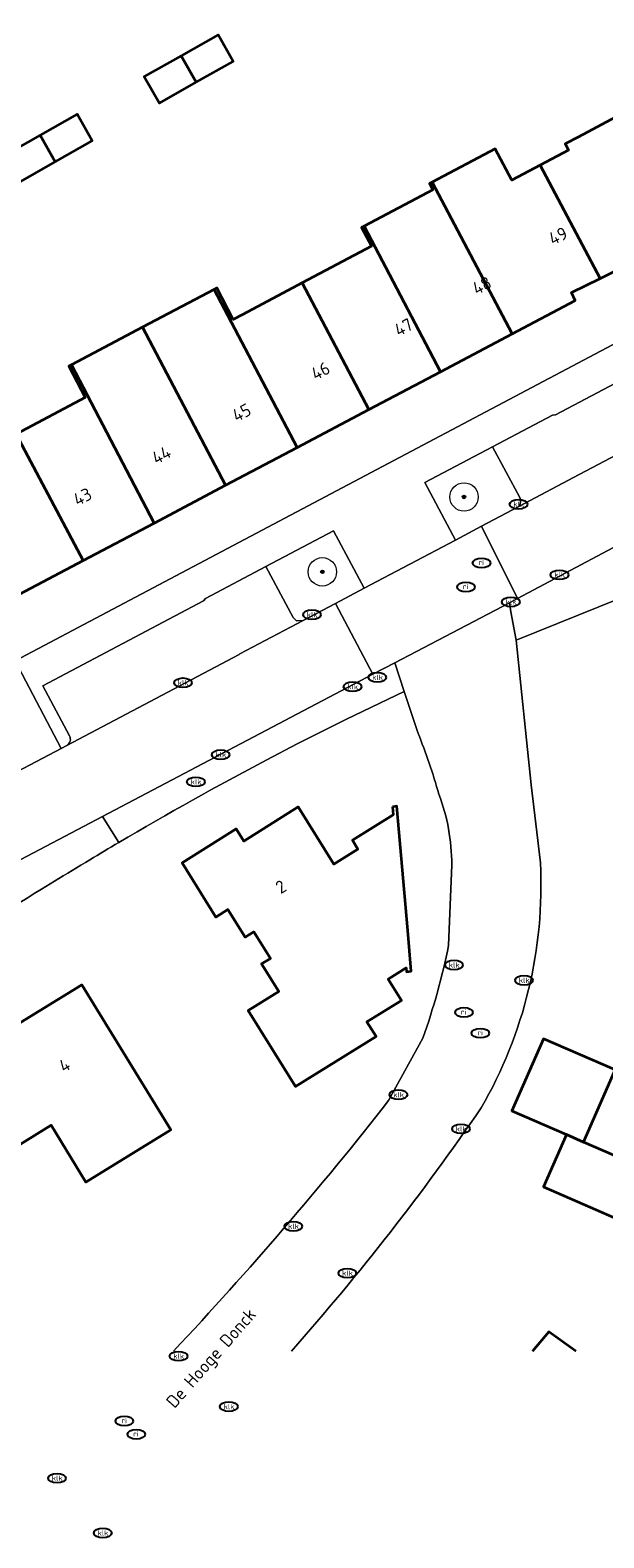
# Model space of a CAD drawing. Header units: metres. Extents: x 103671 to 105190, y 427150 to 429171.
# Tile 8 of 256: x 103825 to 103865, y 427151 to 427258. Entities that reach past the tile are written whole.
import ezdxf
from ezdxf.enums import TextEntityAlignment as Align

# ---------------------------------------------------------------- set-up
doc = ezdxf.new("R2010")
doc.units = ezdxf.units.M
for name, color, linetype, lineweight in [('B-WE-GR-BEPLANTING_CULTUUR_HEESTERS-GV', 253, 'Continuous', 18), ('B-WE-GR-BOOM-S', 253, 'Continuous', 25), ('B-WE-IE-MEUBILAIR-S', 253, 'Continuous', 25), ('B-WE-OG-BEBOUWING-GV', 253, 'Continuous', 35), ('B-WE-OG-BEBOUWING-T18', 7, 'Continuous', 18), ('B-WE-OG-TERREIN_ERF-GV', 253, 'Continuous', 18), ('B-WE-OG-TOPOGRAFIE-T18', 7, 'Continuous', 18), ('B-WE-VH-OPENVERHARDING-GV', 253, 'Continuous', 18), ('B-WE-VH-OPENVERHARDING_BETONSTRAATSTEEN-GV', 253, 'Continuous', 18), ('B-WE-VH-OPENVERHARDING_STRAATBAKSTEEN-GV', 253, 'Continuous', 18), ('B-WE-VH-OPENVERHARDING_TEGEL-GV', 253, 'Continuous', 18)]:
    doc.layers.add(name, color=color, linetype=linetype, lineweight=lineweight)
doc.styles.add('NLCS-ISO', font='NLCS-ISO.ttf')
doc.styles.add('NLCS-ISO-M500-T18', font='NLCS-ISO.ttf', dxfattribs={"height": 0.9})

# ---------------------------------------------------------------- blocks, each defined once
blk = doc.blocks.new('SIE-MEUBILAIR_PUT_RIOOLPUT-SO')
blk.add_ellipse((0, 0), major_axis=(1.25, 0), ratio=0.54)
at = {"style": 'NLCS-ISO'}
blk.add_text('ri', height=0.75, dxfattribs=at).set_placement((-0.04, 0.07), align=Align.MIDDLE_CENTER)
blk = doc.blocks.new('SIE-MEUBILAIR_PUT_KOLK-SO')
blk.add_ellipse((0, 0), major_axis=(1.25, 0), ratio=0.54)
at = {"style": 'NLCS-ISO'}
blk.add_text('klk', height=0.75, dxfattribs=at).set_placement((0.03, 0), align=Align.MIDDLE_CENTER)
blk = doc.blocks.new('SGR-BOOM_GBKN-SO')
at = {"linetype": 'ByBlock', "lineweight": 18}
h = blk.add_hatch(color=0, dxfattribs=at)
h.dxf.hatch_style = 1
edge = h.paths.add_edge_path()
edge.add_arc((0, 0), 0.25, 0, 360)
at = {"color": 0, "linetype": 'ByBlock', "lineweight": 18}
for radius in [2, 0.25]:
    blk.add_circle((0, 0), radius, dxfattribs=at)
at = {"color": 0, "linetype": 'ByBlock', "lineweight": 18, "style": 'NLCS-ISO'}
blk.add_attdef('SOORT', (2.5, 0), '', height=1.5, dxfattribs=at)

msp = doc.modelspace()

# ---------------------------------------------------------------- linework, layer by layer
at = {"layer": 'B-WE-GR-BEPLANTING_CULTUUR_HEESTERS-GV', "flags": 128}
for points in [[(103859.14, 427224.619), (103857.227, 427228.2), (103852.461, 427225.686), (103854.604, 427221.635)], [(103854.604, 427221.635), (103856.433, 427222.602), (103859.082, 427224.002)]]:
    msp.add_lwpolyline(points, dxfattribs=at)
at = {"layer": 'B-WE-GR-BEPLANTING_CULTUUR_HEESTERS-GV'}
msp.add_lwpolyline([(103859.082, 427224.002, 0.2365197), (103859.14, 427224.619)], format="xyb", dxfattribs=at)
at = {"layer": 'B-WE-GR-BEPLANTING_CULTUUR_HEESTERS-GV', "flags": 128}
msp.add_lwpolyline([(103846.158, 427217.172), (103848.185, 427218.243), (103846.033, 427222.292), (103841.272, 427219.772), (103843.182, 427216.182), (103843.431, 427215.948), (103843.894, 427215.976)], close=True, dxfattribs=at)
at = {"layer": 'B-WE-OG-BEBOUWING-GV', "flags": 128}
for points in [[(103835.307, 427255.721), (103836.364, 427253.849), (103838.959, 427255.315), (103837.901, 427257.187)], [(103835.307, 427255.721), (103832.712, 427254.254), (103833.77, 427252.382), (103836.364, 427253.849)], [(103860.565, 427248.016), (103864.799, 427240.043), (103866.82, 427241.054), (103867.038, 427240.616), (103871.504, 427242.968), (103866.318, 427252.754), (103866.123, 427252.651), (103866.59, 427251.767), (103863.248, 427250), (103862.329, 427249.514), (103862.563, 427249.072)], [(103825.386, 427250.123), (103826.446, 427248.252), (103829.047, 427249.726), (103827.987, 427251.597)], [(103825.386, 427250.123), (103822.785, 427248.649), (103823.845, 427246.778), (103826.446, 427248.252)], [(103860.565, 427248.016), (103858.585, 427246.969), (103857.416, 427249.179), (103852.979, 427246.832), (103858.6, 427236.152), (103863.047, 427238.503), (103862.791, 427239.049), (103864.799, 427240.043)], [(103848.181, 427243.731), (103853.561, 427233.466), (103858.6, 427236.152), (103852.979, 427246.832), (103852.793, 427246.734), (103853.026, 427246.292)], [(103843.821, 427239.728), (103848.514, 427230.819), (103853.561, 427233.466), (103848.181, 427243.731), (103847.996, 427243.633), (103848.697, 427242.307)], [(103848.514, 427230.819), (103843.821, 427239.728), (103839.64, 427237.518), (103838.973, 427237.165), (103837.804, 427239.375), (103837.617, 427239.276), (103843.474, 427228.154)], [(103832.579, 427236.612), (103838.435, 427225.489), (103843.474, 427228.154), (103837.617, 427239.276)], [(103838.435, 427225.489), (103832.579, 427236.612), (103827.576, 427233.966), (103833.41, 427222.831)], [(103823.696, 427229.087), (103828.412, 427220.19), (103833.41, 427222.831), (103827.576, 427233.966), (103827.391, 427233.868), (103828.559, 427231.658)], [(103817.292, 427225.135), (103821.531, 427217.117), (103823.697, 427218.262), (103823.931, 427217.82), (103828.412, 427220.19), (103823.696, 427229.087), (103819.224, 427226.722), (103819.458, 427226.28)], [(103850.174, 427202.866), (103850.225, 427202.308), (103847.354, 427200.52), (103847.745, 427199.892), (103846.045, 427198.83), (103843.533, 427202.854), (103839.712, 427200.455), (103839.182, 427201.3), (103835.365, 427198.928), (103837.74, 427195.106), (103838.59, 427195.634), (103839.804, 427193.68), (103840.424, 427194.065), (103841.59, 427192.188), (103840.97, 427191.803), (103842.179, 427189.858), (103840.021, 427188.517), (103843.347, 427183.166), (103849.02, 427186.692), (103848.382, 427187.72), (103850.802, 427189.224), (103849.868, 427190.728), (103851.153, 427191.526), (103851.176, 427191.259), (103851.495, 427191.286), (103851.25, 427194.149), (103850.489, 427202.895)], [(103822.327, 427186.668), (103823.326, 427185.042), (103821.172, 427183.718), (103823.993, 427179.125), (103826.148, 427180.448), (103828.606, 427176.446), (103834.583, 427180.118), (103828.304, 427190.34)], [(103862.418, 427179.793), (103863.63, 427179.269), (103865.845, 427184.339), (103860.805, 427186.54), (103858.591, 427181.473), (103862.421, 427179.8)], [(103863.63, 427179.269), (103862.418, 427179.793), (103860.812, 427176.116), (103869.426, 427172.352), (103871.035, 427176.036)]]:
    msp.add_lwpolyline(points, close=True, dxfattribs=at)
msp.add_lwpolyline([(103863.082, 427164.555), (103861.173, 427165.915), (103860.042, 427164.555)], dxfattribs=at)
at = {"layer": 'B-WE-OG-TERREIN_ERF-GV', "flags": 128}
for points in [[(103823.61, 427213.141), (103881.016, 427243.493), (103877.328, 427250), (103871.83, 427259.701)], [(103823.696, 427229.087), (103828.559, 427231.658), (103827.391, 427233.868), (103827.576, 427233.966), (103832.579, 427236.612), (103837.617, 427239.276), (103837.804, 427239.375), (103838.973, 427237.165), (103839.64, 427237.518), (103843.821, 427239.728), (103848.697, 427242.307), (103847.996, 427243.633), (103848.181, 427243.731), (103853.026, 427246.292), (103852.793, 427246.734), (103852.979, 427246.832), (103857.416, 427249.179), (103858.585, 427246.969), (103860.565, 427248.016), (103862.563, 427249.072), (103862.329, 427249.514), (103863.248, 427250), (103866.59, 427251.767)], [(103866.82, 427241.054), (103864.799, 427240.043), (103862.791, 427239.049), (103863.047, 427238.503), (103858.6, 427236.152), (103853.561, 427233.466), (103848.514, 427230.819), (103843.474, 427228.154), (103838.435, 427225.489), (103833.41, 427222.831), (103828.412, 427220.19), (103823.931, 427217.82)], [(103875.36, 427221.159), (103871.866, 427219.823), (103858.879, 427214.587), (103859.949, 427204.398), (103860.587, 427198.923)], [(103851.968, 427208.081), (103851.001, 427210.987), (103846.934, 427209.035), (103843.481, 427207.293), (103841.337, 427206.174)], [(103854.127, 427193.108), (103854.354, 427198.782)], [(103826.385, 427197.621), (103825.469, 427197.067)], [(103849.909, 427182.184), (103852.319, 427186.57)], [(103860.042, 427164.555), (103861.173, 427165.915), (103863.082, 427164.555)]]:
    msp.add_lwpolyline(points, dxfattribs=at)
for points in [[(103836.364, 427253.849), (103833.77, 427252.382), (103832.712, 427254.254), (103835.307, 427255.721), (103837.901, 427257.187), (103838.959, 427255.315)], [(103825.386, 427250.123), (103827.987, 427251.597), (103829.047, 427249.726), (103826.446, 427248.252), (103823.845, 427246.778), (103822.785, 427248.649)], [(103850.174, 427202.866), (103850.489, 427202.895), (103851.25, 427194.149), (103851.495, 427191.286), (103851.176, 427191.259), (103851.153, 427191.526), (103849.868, 427190.728), (103850.802, 427189.224), (103848.382, 427187.72), (103849.02, 427186.692), (103843.347, 427183.166), (103840.021, 427188.517), (103842.179, 427189.858), (103840.97, 427191.803), (103841.59, 427192.188), (103840.424, 427194.065), (103839.804, 427193.68), (103838.59, 427195.634), (103837.74, 427195.106), (103835.365, 427198.928), (103839.182, 427201.3), (103839.712, 427200.455), (103843.533, 427202.854), (103846.045, 427198.83), (103847.745, 427199.892), (103847.354, 427200.52), (103850.225, 427202.308)], [(103822.327, 427186.668), (103828.304, 427190.34), (103834.583, 427180.118), (103828.606, 427176.446), (103826.148, 427180.448), (103823.993, 427179.125), (103821.172, 427183.718), (103823.326, 427185.042)], [(103863.63, 427179.269), (103871.035, 427176.036), (103869.426, 427172.352), (103860.812, 427176.116), (103862.418, 427179.793), (103862.421, 427179.8), (103858.591, 427181.473), (103860.805, 427186.54), (103865.845, 427184.339)]]:
    msp.add_lwpolyline(points, close=True, dxfattribs=at)
at = {"layer": 'B-WE-OG-TERREIN_ERF-GV'}
for points in [[(103853.45, 427203.741, 0.0239974), (103851.968, 427208.081)], [(103841.337, 427206.174, 0.0113778), (103830.916, 427200.351)], [(103854.354, 427198.782, 0.0899267), (103853.45, 427203.741)], [(103830.916, 427200.351, 0.0024577), (103828.877, 427199.138)], [(103828.877, 427199.138, 0.0027624), (103826.385, 427197.621)], [(103860.587, 427198.923, -0.1454853), (103856.42, 427181.676)], [(103825.469, 427197.067, 0.0194076), (103809.741, 427186.368)], [(103852.319, 427186.57, 0.0345476), (103854.127, 427193.108)], [(103834.77, 427164.555, 0.0224834), (103849.909, 427182.184)], [(103856.42, 427181.676, -0.0307981), (103843.07, 427164.555, -0.0307981)]]:
    msp.add_lwpolyline(points, format="xyb", dxfattribs=at)
at = {"layer": 'B-WE-VH-OPENVERHARDING-GV', "flags": 128}
for points in [[(103888.845, 427244.827), (103895.7, 427248.467), (103895.783, 427248.707), (103898.233, 427250), (103901.263, 427251.599), (103901.097, 427254.111), (103893.322, 427250), (103881.016, 427243.493), (103823.61, 427213.141), (103826.86, 427206.971), (103827.253, 427207.178)], [(103827.443, 427207.853), (103825.568, 427211.373), (103836.877, 427217.364), (103837.009, 427217.515), (103841.272, 427219.772), (103846.033, 427222.292), (103848.185, 427218.243), (103854.604, 427221.635), (103852.461, 427225.686), (103857.227, 427228.2), (103861.445, 427230.426), (103861.655, 427230.456), (103872.977, 427236.428), (103873.111, 427236.583), (103877.228, 427238.753), (103877.444, 427238.782), (103882.095, 427241.238), (103888.845, 427244.827)], [(103879.148, 427234.603), (103875.525, 427232.689), (103875.463, 427232.656), (103863.365, 427226.265), (103863.326, 427226.245), (103859.082, 427224.002), (103856.433, 427222.602), (103858.974, 427217.514), (103900.829, 427239.773), (103898.213, 427244.692)], [(103775.145, 427179.676), (103777.685, 427174.736), (103817.791, 427195.897), (103829.763, 427202.187), (103848.804, 427212.191), (103846.158, 427217.172), (103843.894, 427215.976), (103839.431, 427213.617), (103839.384, 427213.592), (103827.253, 427207.178), (103826.86, 427206.971), (103820.192, 427203.458), (103818.528, 427202.582)], [(103841.337, 427206.174), (103843.481, 427207.293), (103846.934, 427209.035), (103851.001, 427210.987), (103850.333, 427212.994), (103848.804, 427212.191), (103829.763, 427202.187)], [(103829.763, 427202.187), (103830.916, 427200.351)]]:
    msp.add_lwpolyline(points, dxfattribs=at)
msp.add_lwpolyline([(103854.604, 427221.635), (103848.185, 427218.243), (103846.158, 427217.172), (103848.804, 427212.191), (103850.333, 427212.994), (103858.422, 427217.22), (103858.974, 427217.514), (103856.433, 427222.602)], close=True, dxfattribs=at)
at = {"layer": 'B-WE-VH-OPENVERHARDING-GV'}
for points in [[(103827.253, 427207.178, 0.4121413), (103827.443, 427207.853)], [(103830.916, 427200.351, -0.0113778), (103841.337, 427206.174)]]:
    msp.add_lwpolyline(points, format="xyb", dxfattribs=at)
at = {"layer": 'B-WE-VH-OPENVERHARDING_BETONSTRAATSTEEN-GV', "flags": 128}
msp.add_lwpolyline([(103875.36, 427221.159), (103882.273, 427227.463), (103902.106, 427237.893), (103901.979, 427240.385), (103900.829, 427239.773), (103858.974, 427217.514), (103858.422, 427217.22), (103858.501, 427216.585), (103858.879, 427214.587), (103871.866, 427219.823)], close=True, dxfattribs=at)
for points in [[(103874.849, 427232.901), (103872.977, 427236.428), (103861.655, 427230.456), (103861.445, 427230.426), (103857.227, 427228.2), (103859.14, 427224.619)], [(103859.082, 427224.002), (103863.326, 427226.245), (103863.365, 427226.265), (103875.463, 427232.656)], [(103827.253, 427207.178), (103839.384, 427213.592), (103839.431, 427213.617), (103843.894, 427215.976), (103843.431, 427215.948), (103843.182, 427216.182), (103841.272, 427219.772), (103837.009, 427217.515), (103836.877, 427217.364)], [(103836.877, 427217.364), (103825.568, 427211.373), (103827.443, 427207.853)], [(103860.587, 427198.923), (103859.949, 427204.398), (103858.879, 427214.587), (103858.501, 427216.585), (103858.422, 427217.22), (103850.333, 427212.994), (103851.001, 427210.987), (103851.968, 427208.081)], [(103854.354, 427198.782), (103854.127, 427193.108)], [(103852.319, 427186.57), (103849.909, 427182.184)]]:
    msp.add_lwpolyline(points, dxfattribs=at)
at = {"layer": 'B-WE-VH-OPENVERHARDING_BETONSTRAATSTEEN-GV'}
for points in [[(103859.14, 427224.619, -0.2365197), (103859.082, 427224.002)], [(103827.443, 427207.853, -0.4121413), (103827.253, 427207.178)], [(103851.968, 427208.081, -0.0239974), (103853.45, 427203.741)], [(103853.45, 427203.741, -0.0899267), (103854.354, 427198.782)], [(103856.42, 427181.676, 0.1454853), (103860.587, 427198.923)], [(103854.127, 427193.108, -0.0345476), (103852.319, 427186.57)], [(103849.909, 427182.184, -0.0224834), (103834.77, 427164.555, -0.0224834)], [(103843.07, 427164.555, 0.0307981), (103856.42, 427181.676)]]:
    msp.add_lwpolyline(points, format="xyb", dxfattribs=at)
at = {"layer": 'B-WE-VH-OPENVERHARDING_STRAATBAKSTEEN-GV', "flags": 128}
msp.add_lwpolyline([(103811.142, 427199.055), (103811.134, 427199.072), (103811.126, 427199.089), (103809.213, 427202.717), (103816.092, 427206.345), (103818.34, 427207.53), (103820.235, 427203.967), (103820.26, 427203.773), (103820.22, 427203.589), (103820.192, 427203.458), (103826.86, 427206.971), (103823.61, 427213.141), (103820.523, 427211.542), (103775.798, 427187.932)], dxfattribs=at)
at = {"layer": 'B-WE-VH-OPENVERHARDING_TEGEL-GV', "flags": 128}
for points in [[(103830.916, 427200.351), (103829.763, 427202.187), (103817.791, 427195.897), (103818.498, 427194.878), (103816.025, 427193.242), (103812.882, 427191.107)], [(103825.469, 427197.067), (103826.385, 427197.621)]]:
    msp.add_lwpolyline(points, dxfattribs=at)
at = {"layer": 'B-WE-VH-OPENVERHARDING_TEGEL-GV'}
for points in [[(103828.877, 427199.138, -0.0024577), (103830.916, 427200.351)], [(103826.385, 427197.621, -0.0027624), (103828.877, 427199.138)], [(103809.741, 427186.368, -0.0194076), (103825.469, 427197.067)]]:
    msp.add_lwpolyline(points, format="xyb", dxfattribs=at)

# ---------------------------------------------------------------- block references
at = {"layer": 'B-WE-GR-BOOM-S', "xscale": 0.5, "yscale": 0.5, "zscale": 0.5}
for p in [(103855.217, 427224.669), (103845.242, 427219.4)]:
    msp.add_blockref('SGR-BOOM_GBKN-SO', p, dxfattribs=at)
at = {"layer": 'B-WE-IE-MEUBILAIR-S', "xscale": 0.5, "yscale": 0.5, "zscale": 0.5}
for name, p in [('SIE-MEUBILAIR_PUT_KOLK-SO', (103859.051, 427224.154)), ('SIE-MEUBILAIR_PUT_RIOOLPUT-SO', (103856.447, 427220.022)), ('SIE-MEUBILAIR_PUT_KOLK-SO', (103861.935, 427219.189)), ('SIE-MEUBILAIR_PUT_RIOOLPUT-SO', (103855.349, 427218.329)), ('SIE-MEUBILAIR_PUT_KOLK-SO', (103858.51, 427217.28)), ('SIE-MEUBILAIR_PUT_KOLK-SO', (103844.508, 427216.381)), ('SIE-MEUBILAIR_PUT_KOLK-SO', (103835.431, 427211.591)), ('SIE-MEUBILAIR_PUT_KOLK-SO', (103849.12, 427211.97)), ('SIE-MEUBILAIR_PUT_KOLK-SO', (103847.367, 427211.315)), ('SIE-MEUBILAIR_PUT_KOLK-SO', (103838.089, 427206.526)), ('SIE-MEUBILAIR_PUT_KOLK-SO', (103836.34, 427204.62)), ('SIE-MEUBILAIR_PUT_KOLK-SO', (103854.51, 427191.73)), ('SIE-MEUBILAIR_PUT_KOLK-SO', (103859.44, 427190.65)), ('SIE-MEUBILAIR_PUT_RIOOLPUT-SO', (103855.206, 427188.393)), ('SIE-MEUBILAIR_PUT_RIOOLPUT-SO', (103856.367, 427186.933)), ('SIE-MEUBILAIR_PUT_KOLK-SO', (103850.6, 427182.6)), ('SIE-MEUBILAIR_PUT_KOLK-SO', (103855, 427180.2)), ('SIE-MEUBILAIR_PUT_KOLK-SO', (103843.2, 427173.34)), ('SIE-MEUBILAIR_PUT_KOLK-SO', (103847, 427170.04)), ('SIE-MEUBILAIR_PUT_KOLK-SO', (103835.12, 427164.2)), ('SIE-MEUBILAIR_PUT_RIOOLPUT-SO', (103831.31, 427159.633)), ('SIE-MEUBILAIR_PUT_KOLK-SO', (103838.66, 427160.65)), ('SIE-MEUBILAIR_PUT_RIOOLPUT-SO', (103832.143, 427158.703)), ('SIE-MEUBILAIR_PUT_KOLK-SO', (103826.57, 427155.61)), ('SIE-MEUBILAIR_PUT_KOLK-SO', (103829.79, 427151.75))]:
    msp.add_blockref(name, p, dxfattribs=at)

# ---------------------------------------------------------------- texts
at = {"layer": 'B-WE-OG-BEBOUWING-T18', "style": 'NLCS-ISO-M500-T18'}
for s, rotation, p in [('49', 26.3, (103861.835, 427243.039)), ('48', 28.1, (103856.47, 427239.549)), ('47', 27.7, (103850.957, 427236.617)), ('46', 27.9, (103845.11, 427233.544)), ('45', 27.9, (103839.557, 427230.608)), ('44', 27.9, (103833.915, 427227.623)), ('43', 27.9, (103828.358, 427224.686)), ('2', 32, (103842.325, 427197.236)), ('4', 31.6, (103827.09, 427184.674))]:
    msp.add_text(s, height=0.9, rotation=rotation, dxfattribs=at).set_placement(p, align=Align.MIDDLE)
at = {"layer": 'B-WE-OG-TOPOGRAFIE-T18', "style": 'NLCS-ISO-M500-T18'}
msp.add_text('De Hooge Donck', height=0.9, rotation=48.7, dxfattribs=at).set_placement((103837.509, 427163.988), align=Align.MIDDLE)

doc.saveas('drawing.dxf')
